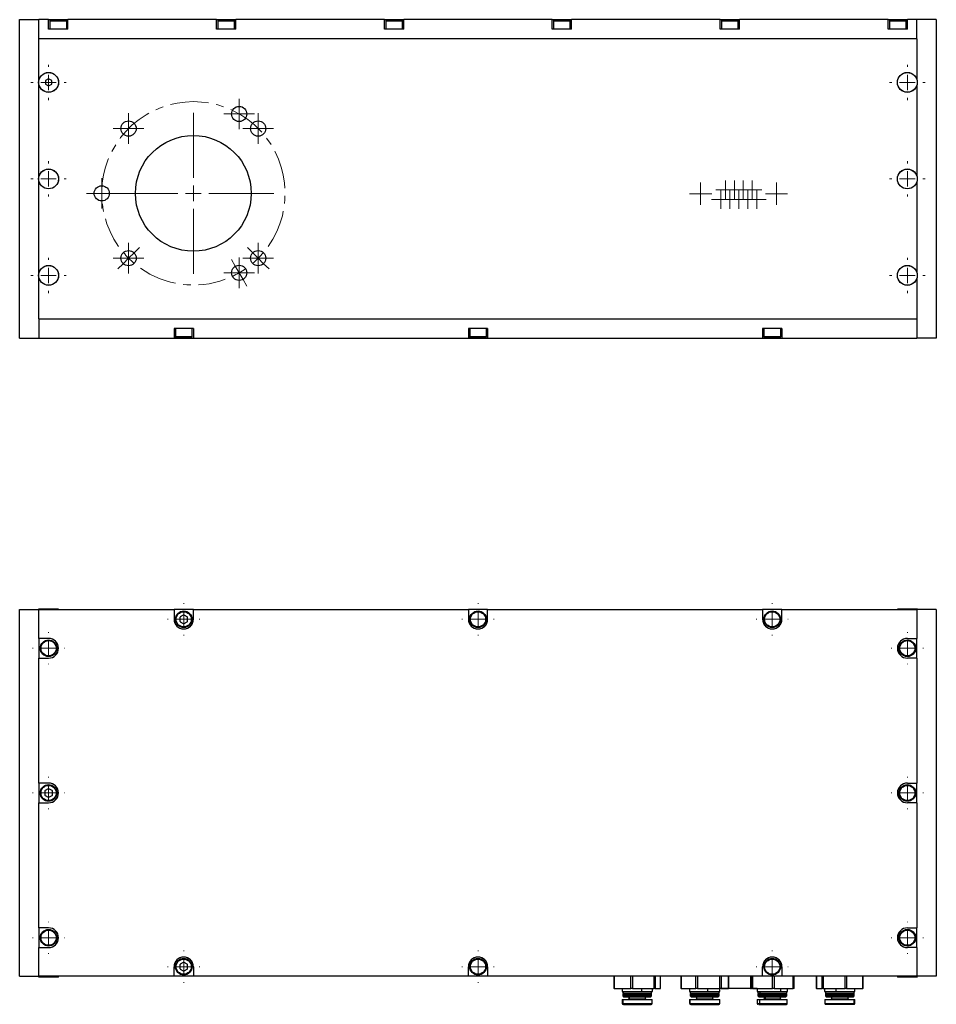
# Model space of a CAD drawing. Header units: inches. Extents: x 2.2 to 38.9, y 3.7 to 32.6.
# Tile 5 of 5: x 15.3 to 27.2, y 19.8 to 32.6. Entities that reach past the tile are written whole.
import ezdxf

# ---------------------------------------------------------------- set-up
doc = ezdxf.new("R2010")
doc.units = ezdxf.units.IN
doc.header["$MEASUREMENT"] = 0
doc.linetypes.add('CENTERX2', pattern=[0.8, 0.5, -0.1, 0.1, -0.1])

# ---------------------------------------------------------------- blocks, each defined once
blk = doc.blocks.new('SW_CENTERMARKSYMBOL_0')
at = {"color": 0, "linetype": 'Continuous', "lineweight": 0}
for p, q in [((0, 0.2), (0, 0.208)), ((-0.2, 0), (-0.208, 0)), ((0, 0), (-0.1, 0)), ((0, 0), (0, 0.1)), ((0, 0), (0, -0.1)), ((0, 0), (0.1, 0)), ((0.2, 0), (0.208, 0)), ((0, -0.2), (0, -0.208))]:
    blk.add_line(p, q, dxfattribs=at)
blk = doc.blocks.new('SW_CENTERMARKSYMBOL_1')
at = {"color": 0, "linetype": 'Continuous', "lineweight": 0}
for p, q in [((0, 0.2), (0, 0.208)), ((-0.2, 0), (-0.208, 0)), ((0, 0), (-0.1, 0)), ((0, 0), (0, 0.1)), ((0, 0), (0, -0.1)), ((0, 0), (0.1, 0)), ((0.2, 0), (0.208, 0)), ((0, -0.2), (0, -0.208))]:
    blk.add_line(p, q, dxfattribs=at)
blk = doc.blocks.new('SW_CENTERMARKSYMBOL_2')
at = {"color": 0, "linetype": 'Continuous', "lineweight": 0}
for p, q in [((0, 0.2), (0, 0.208)), ((-0.2, 0), (-0.208, 0)), ((0, 0), (-0.1, 0)), ((0, 0), (0, 0.1)), ((0, 0), (0, -0.1)), ((0, 0), (0.1, 0)), ((0.2, 0), (0.208, 0)), ((0, -0.2), (0, -0.208))]:
    blk.add_line(p, q, dxfattribs=at)
blk = doc.blocks.new('SW_CENTERMARKSYMBOL_3')
at = {"color": 0, "linetype": 'Continuous', "lineweight": 0}
for p, q in [((0, 0.2), (0, 0.208)), ((-0.2, 0), (-0.208, 0)), ((0, 0), (-0.1, 0)), ((0, 0), (0, 0.1)), ((0, 0), (0, -0.1)), ((0, 0), (0.1, 0)), ((0.2, 0), (0.208, 0)), ((0, -0.2), (0, -0.208))]:
    blk.add_line(p, q, dxfattribs=at)
blk = doc.blocks.new('SW_CENTERMARKSYMBOL_4')
at = {"color": 0, "linetype": 'Continuous', "lineweight": 0}
for p, q in [((0, 0.2), (0, 0.208)), ((-0.2, 0), (-0.208, 0)), ((0, 0), (-0.1, 0)), ((0, 0), (0, 0.1)), ((0, 0), (0, -0.1)), ((0, 0), (0.1, 0)), ((0.2, 0), (0.208, 0)), ((0, -0.2), (0, -0.208))]:
    blk.add_line(p, q, dxfattribs=at)
blk = doc.blocks.new('SW_CENTERMARKSYMBOL_5')
at = {"color": 0, "linetype": 'Continuous', "lineweight": 0}
for p, q in [((0, 0.2), (0, 0.208)), ((-0.2, 0), (-0.208, 0)), ((0, 0), (-0.1, 0)), ((0, 0), (0, 0.1)), ((0, 0), (0, -0.1)), ((0, 0), (0.1, 0)), ((0.2, 0), (0.208, 0)), ((0, -0.2), (0, -0.208))]:
    blk.add_line(p, q, dxfattribs=at)
blk = doc.blocks.new('SW_CENTERMARKSYMBOL_6')
at = {"color": 0, "linetype": 'Continuous', "lineweight": 0}
for p, q in [((0, 0.2), (0, 0.208)), ((-0.2, 0), (-0.208, 0)), ((0, 0), (-0.1, 0)), ((0, 0), (0, 0.1)), ((0, 0), (0, -0.1)), ((0, 0), (0.1, 0)), ((0.2, 0), (0.208, 0)), ((0, -0.2), (0, -0.208))]:
    blk.add_line(p, q, dxfattribs=at)
blk = doc.blocks.new('SW_CENTERMARKSYMBOL_7')
at = {"color": 0, "linetype": 'Continuous', "lineweight": 0}
for p, q in [((0, 0.2), (0, 0.208)), ((-0.2, 0), (-0.208, 0)), ((0, 0), (-0.1, 0)), ((0, 0), (0, 0.1)), ((0, 0), (0, -0.1)), ((0, 0), (0.1, 0)), ((0.2, 0), (0.208, 0)), ((0, -0.2), (0, -0.208))]:
    blk.add_line(p, q, dxfattribs=at)
blk = doc.blocks.new('SW_CENTERMARKSYMBOL_8')
at = {"color": 0, "linetype": 'Continuous', "lineweight": 0}
for p, q in [((0, 0.2), (0, 0.208)), ((-0.2, 0), (-0.208, 0)), ((0, 0), (-0.1, 0)), ((0, 0), (0, 0.1)), ((0, 0), (0, -0.1)), ((0, 0), (0.1, 0)), ((0.2, 0), (0.208, 0)), ((0, -0.2), (0, -0.208))]:
    blk.add_line(p, q, dxfattribs=at)
blk = doc.blocks.new('SW_CENTERMARKSYMBOL_9')
at = {"color": 0, "linetype": 'Continuous', "lineweight": 0}
for p, q in [((0, 0.2), (0, 0.208)), ((-0.2, 0), (-0.208, 0)), ((0, 0), (-0.1, 0)), ((0, 0), (0, 0.1)), ((0, 0), (0, -0.1)), ((0, 0), (0.1, 0)), ((0.2, 0), (0.208, 0)), ((0, -0.2), (0, -0.208))]:
    blk.add_line(p, q, dxfattribs=at)
blk = doc.blocks.new('SW_CENTERMARKSYMBOL_10')
at = {"color": 0, "linetype": 'Continuous', "lineweight": 0}
for p, q in [((0, 0.2), (0, 0.208)), ((-0.2, 0), (-0.208, 0)), ((0, 0), (-0.1, 0)), ((0, 0), (0, 0.1)), ((0, 0), (0, -0.1)), ((0, 0), (0.1, 0)), ((0.2, 0), (0.208, 0)), ((0, -0.2), (0, -0.208))]:
    blk.add_line(p, q, dxfattribs=at)
blk = doc.blocks.new('SW_CENTERMARKSYMBOL_11')
at = {"color": 0, "linetype": 'Continuous', "lineweight": 0}
for p, q in [((0, 0.2), (0, 0.208)), ((-0.2, 0), (-0.208, 0)), ((0, 0), (-0.1, 0)), ((0, 0), (0, 0.1)), ((0, 0), (0, -0.1)), ((0, 0), (0.1, 0)), ((0.2, 0), (0.208, 0)), ((0, -0.2), (0, -0.208))]:
    blk.add_line(p, q, dxfattribs=at)
blk = doc.blocks.new('SW_CENTERMARKSYMBOL_12')
at = {"color": 0, "linetype": 'Continuous', "lineweight": 0}
for p, q in [((-0.1, 0), (-0.1225, 0)), ((0, 0), (-0.1, 0)), ((0, 0.1), (0, 0.1225)), ((0, 0), (0, 0.1)), ((0, 0), (0, -0.1)), ((0, 0), (0.1, 0)), ((0.1, 0), (0.1225, 0)), ((0, -0.1), (0, -0.1225))]:
    blk.add_line(p, q, dxfattribs=at)
blk = doc.blocks.new('SW_CENTERMARKSYMBOL_13')
at = {"color": 0, "linetype": 'Continuous', "lineweight": 0}
for p, q in [((-0.1, 0), (-0.1225, 0)), ((0, 0), (-0.1, 0)), ((0, 0.1), (0, 0.1225)), ((0, 0), (0, 0.1)), ((0, 0), (0, -0.1)), ((0, 0), (0.1, 0)), ((0.1, 0), (0.1225, 0)), ((0, -0.1), (0, -0.1225))]:
    blk.add_line(p, q, dxfattribs=at)
blk = doc.blocks.new('SW_CENTERMARKSYMBOL_14')
at = {"color": 0, "linetype": 'Continuous', "lineweight": 0}
for p, q in [((-0.1, 0), (-0.1225, 0)), ((0, 0), (-0.1, 0)), ((0, 0.1), (0, 0.1225)), ((0, 0), (0, 0.1)), ((0, 0), (0, -0.1)), ((0, 0), (0.1, 0)), ((0.1, 0), (0.1225, 0)), ((0, -0.1), (0, -0.1225))]:
    blk.add_line(p, q, dxfattribs=at)
blk = doc.blocks.new('SW_CENTERMARKSYMBOL_15')
at = {"color": 0, "linetype": 'Continuous', "lineweight": 0}
for p, q in [((-0.1, 0), (-0.1225, 0)), ((0, 0), (-0.1, 0)), ((0, 0.1), (0, 0.1225)), ((0, 0), (0, 0.1)), ((0, 0), (0, -0.1)), ((0, 0), (0.1, 0)), ((0.1, 0), (0.1225, 0)), ((0, -0.1), (0, -0.1225))]:
    blk.add_line(p, q, dxfattribs=at)
blk = doc.blocks.new('SW_CENTERMARKSYMBOL_16')
at = {"color": 0, "linetype": 'Continuous', "lineweight": 0}
for p, q in [((-0.1, 0), (-0.1225, 0)), ((0, 0), (-0.1, 0)), ((0, 0.1), (0, 0.1225)), ((0, 0), (0, 0.1)), ((0, 0), (0, -0.1)), ((0, 0), (0.1, 0)), ((0.1, 0), (0.1225, 0)), ((0, -0.1), (0, -0.1225))]:
    blk.add_line(p, q, dxfattribs=at)
blk = doc.blocks.new('SW_CENTERMARKSYMBOL_17')
at = {"color": 0, "linetype": 'Continuous', "lineweight": 0}
for p, q in [((-0.1, 0), (-0.1225, 0)), ((0, 0), (-0.1, 0)), ((0, 0.1), (0, 0.1225)), ((0, 0), (0, 0.1)), ((0, 0), (0, -0.1)), ((0, 0), (0.1, 0)), ((0.1, 0), (0.1225, 0)), ((0, -0.1), (0, -0.1225))]:
    blk.add_line(p, q, dxfattribs=at)
blk = doc.blocks.new('SW_CENTERMARKSYMBOL_18')
at = {"color": 0, "linetype": 'Continuous', "lineweight": 0}
for p, q in [((-0.1, 0), (-0.1225, 0)), ((0, 0), (-0.1, 0)), ((0, 0.1), (0, 0.1225)), ((0, 0), (0, 0.1)), ((0, 0), (0, -0.1)), ((0, 0), (0.1, 0)), ((0.1, 0), (0.1225, 0)), ((0, -0.1), (0, -0.1225))]:
    blk.add_line(p, q, dxfattribs=at)
blk = doc.blocks.new('SW_CENTERMARKSYMBOL_19')
at = {"color": 0, "linetype": 'Continuous', "lineweight": 0}
for p, q in [((-0.1, 0), (-0.1225, 0)), ((0, 0), (-0.1, 0)), ((0, 0.1), (0, 0.1225)), ((0, 0), (0, 0.1)), ((0, 0), (0, -0.1)), ((0, 0), (0.1, 0)), ((0.1, 0), (0.1225, 0)), ((0, -0.1), (0, -0.1225))]:
    blk.add_line(p, q, dxfattribs=at)
blk = doc.blocks.new('SW_CENTERMARKSYMBOL_20')
at = {"color": 0, "linetype": 'Continuous', "lineweight": 0}
for p, q in [((-0.1, 0), (-0.1225, 0)), ((0, 0), (-0.1, 0)), ((0, 0.1), (0, 0.1225)), ((0, 0), (0, 0.1)), ((0, 0), (0, -0.1)), ((0, 0), (0.1, 0)), ((0.1, 0), (0.1225, 0)), ((0, -0.1), (0, -0.1225))]:
    blk.add_line(p, q, dxfattribs=at)
blk = doc.blocks.new('SW_CENTERMARKSYMBOL_21')
at = {"color": 0, "linetype": 'Continuous', "lineweight": 0}
for p, q in [((0, 0.2), (0, 0.229)), ((-0.2, 0), (-0.229, 0)), ((0, 0), (-0.1, 0)), ((0, 0), (0, 0.1)), ((0, 0), (0, -0.1)), ((0, 0), (0.1, 0)), ((0.2, 0), (0.229, 0)), ((0, -0.2), (0, -0.229))]:
    blk.add_line(p, q, dxfattribs=at)
blk = doc.blocks.new('SW_CENTERMARKSYMBOL_22')
at = {"color": 0, "linetype": 'Continuous', "lineweight": 0}
for p, q in [((0, 0.2), (0, 0.229)), ((-0.2, 0), (-0.229, 0)), ((0, 0), (-0.1, 0)), ((0, 0), (0, 0.1)), ((0, 0), (0, -0.1)), ((0, 0), (0.1, 0)), ((0.2, 0), (0.229, 0)), ((0, -0.2), (0, -0.229))]:
    blk.add_line(p, q, dxfattribs=at)
blk = doc.blocks.new('SW_CENTERMARKSYMBOL_23')
at = {"color": 0, "linetype": 'Continuous', "lineweight": 0}
for p, q in [((0, 0.2), (0, 0.229)), ((-0.2, 0), (-0.229, 0)), ((0, 0), (-0.1, 0)), ((0, 0), (0, 0.1)), ((0, 0), (0, -0.1)), ((0, 0), (0.1, 0)), ((0.2, 0), (0.229, 0)), ((0, -0.2), (0, -0.229))]:
    blk.add_line(p, q, dxfattribs=at)
blk = doc.blocks.new('SW_CENTERMARKSYMBOL_24')
at = {"color": 0, "linetype": 'Continuous', "lineweight": 0}
for p, q in [((0, 0.2), (0, 0.229)), ((-0.2, 0), (-0.229, 0)), ((0, 0), (-0.1, 0)), ((0, 0), (0, 0.1)), ((0, 0), (0, -0.1)), ((0, 0), (0.1, 0)), ((0.2, 0), (0.229, 0)), ((0, -0.2), (0, -0.229))]:
    blk.add_line(p, q, dxfattribs=at)
blk = doc.blocks.new('SW_CENTERMARKSYMBOL_25')
at = {"color": 0, "linetype": 'Continuous', "lineweight": 0}
for p, q in [((0, 0.2), (0, 0.229)), ((-0.2, 0), (-0.229, 0)), ((0, 0), (-0.1, 0)), ((0, 0), (0, 0.1)), ((0, 0), (0, -0.1)), ((0, 0), (0.1, 0)), ((0.2, 0), (0.229, 0)), ((0, -0.2), (0, -0.229))]:
    blk.add_line(p, q, dxfattribs=at)
blk = doc.blocks.new('SW_CENTERMARKSYMBOL_26')
at = {"color": 0, "linetype": 'Continuous', "lineweight": 0}
for p, q in [((0, 0.2), (0, 0.229)), ((-0.2, 0), (-0.229, 0)), ((0, 0), (-0.1, 0)), ((0, 0), (0, 0.1)), ((0, 0), (0, -0.1)), ((0, 0), (0.1, 0)), ((0.2, 0), (0.229, 0)), ((0, -0.2), (0, -0.229))]:
    blk.add_line(p, q, dxfattribs=at)
blk = doc.blocks.new('SW_CENTERMARKSYMBOL_27')
at = {"color": 0, "linetype": 'Continuous', "lineweight": 0}
for p, q in [((0, 0.1), (0, 0.198)), ((-0.1, 0), (-0.198, 0)), ((0, 0), (-0.1, 0)), ((0, 0), (0, 0.1)), ((0, 0), (0, -0.1)), ((0, 0), (0.1, 0)), ((0.1, 0), (0.198, 0)), ((0, -0.1), (0, -0.198))]:
    blk.add_line(p, q, dxfattribs=at)
blk = doc.blocks.new('SW_CENTERMARKSYMBOL_28')
at = {"color": 0, "linetype": 'Continuous', "lineweight": 0}
for p, q in [((0, 0.1), (0, 0.198)), ((-0.1, 0), (-0.198, 0)), ((0, 0), (-0.1, 0)), ((0, 0), (0, 0.1)), ((0, 0), (0, -0.1)), ((0, 0), (0.1, 0)), ((0.1, 0), (0.198, 0)), ((0, -0.1), (0, -0.198))]:
    blk.add_line(p, q, dxfattribs=at)
blk = doc.blocks.new('SW_CENTERMARKSYMBOL_29')
at = {"color": 0, "linetype": 'Continuous', "lineweight": 0}
for p, q in [((0, 0.1), (0, 0.198)), ((-0.1, 0), (-0.198, 0)), ((0, 0), (-0.1, 0)), ((0, 0), (0, 0.1)), ((0, 0), (0, -0.1)), ((0, 0), (0.1, 0)), ((0.1, 0), (0.198, 0)), ((0, -0.1), (0, -0.198))]:
    blk.add_line(p, q, dxfattribs=at)
blk = doc.blocks.new('SW_CENTERMARKSYMBOL_30')
at = {"color": 0, "linetype": 'Continuous', "lineweight": 0}
for p, q in [((0, 0.2), (0, 0.85)), ((-0.2, 0), (-0.85, 0)), ((0, 0), (-0.1, 0)), ((0, 0), (0, 0.1)), ((0, 0), (0, -0.1)), ((0, 0), (0.1, 0)), ((0.2, 0), (0.85, 0)), ((0, -0.2), (0, -0.85))]:
    blk.add_line(p, q, dxfattribs=at)
blk = doc.blocks.new('SW_CENTERMARKSYMBOL_31')
at = {"color": 0, "linetype": 'Continuous', "lineweight": 0}
for p, q in [((0, 0.1), (0, 0.198)), ((-0.1, 0), (-0.198, 0)), ((0, 0), (-0.1, 0)), ((0, 0), (0, 0.1)), ((0, 0), (0, -0.1)), ((0, 0), (0.1, 0)), ((0.1, 0), (0.198, 0)), ((0, -0.1), (0, -0.198))]:
    blk.add_line(p, q, dxfattribs=at)
blk = doc.blocks.new('SW_CENTERMARKSYMBOL_32')
at = {"color": 0, "linetype": 'Continuous', "lineweight": 0}
for p, q in [((0, 0.1), (0, 0.198)), ((-0.1, 0), (-0.198, 0)), ((0, 0), (-0.1, 0)), ((0, 0), (0, 0.1)), ((0, 0), (0, -0.1)), ((0, 0), (0.1, 0)), ((0.1, 0), (0.198, 0)), ((0, -0.1), (0, -0.198))]:
    blk.add_line(p, q, dxfattribs=at)
blk = doc.blocks.new('SW_CENTERMARKSYMBOL_33')
at = {"color": 0, "linetype": 'Continuous', "lineweight": 0}
for p, q in [((0, 0.1), (0, 0.198)), ((-0.1, 0), (-0.198, 0)), ((0, 0), (-0.1, 0)), ((0, 0), (0, 0.1)), ((0, 0), (0, -0.1)), ((0, 0), (0.1, 0)), ((0.1, 0), (0.198, 0)), ((0, -0.1), (0, -0.198))]:
    blk.add_line(p, q, dxfattribs=at)
blk = doc.blocks.new('SW_CENTERMARKSYMBOL_34')
at = {"color": 0, "linetype": 'Continuous', "lineweight": 0}
for p, q in [((0, 0.1), (0, 0.198)), ((-0.1, 0), (-0.198, 0)), ((0, 0), (-0.1, 0)), ((0, 0), (0, 0.1)), ((0, 0), (0, -0.1)), ((0, 0), (0.1, 0)), ((0.1, 0), (0.198, 0)), ((0, -0.1), (0, -0.198))]:
    blk.add_line(p, q, dxfattribs=at)
blk = doc.blocks.new('SW_CENTERMARKSYMBOL_35')
at = {"color": 0, "linetype": 'Continuous', "lineweight": 0}
for p, q in [((0, 0.1), (0, 0.1445)), ((-0.1, 0), (-0.1445, 0)), ((0, 0), (-0.1, 0)), ((0, 0), (0, 0.1)), ((0, 0), (0, -0.1)), ((0, 0), (0.1, 0)), ((0.1, 0), (0.1445, 0)), ((0, -0.1), (0, -0.1445))]:
    blk.add_line(p, q, dxfattribs=at)
blk = doc.blocks.new('SW_CENTERMARKSYMBOL_36')
at = {"color": 0, "linetype": 'Continuous', "lineweight": 0}
for p, q in [((0, 0.1), (0, 0.1445)), ((-0.1, 0), (-0.1445, 0)), ((0, 0), (-0.1, 0)), ((0, 0), (0, 0.1)), ((0, 0), (0, -0.1)), ((0, 0), (0.1, 0)), ((0.1, 0), (0.1445, 0)), ((0, -0.1), (0, -0.1445))]:
    blk.add_line(p, q, dxfattribs=at)
blk = doc.blocks.new('SW_CENTERMARKSYMBOL_37')
at = {"color": 0, "linetype": 'Continuous', "lineweight": 0}
for p, q in [((0.84, 1.04), (0.84, 1.882)), ((0.84, 0.84), (0.84, 0.94)), ((0.64, 0.84), (-0.202, 0.84)), ((0.84, 0.84), (0.74, 0.84)), ((0.84, 0.84), (0.84, 0.74)), ((0.84, 0.84), (0.94, 0.84)), ((1.04, 0.84), (1.882, 0.84)), ((0.84, 0.64), (0.84, -0.202)), ((0.071, 0.071), (0.14, 0.14)), ((1.609, 0.071), (1.539, 0.14)), ((0, 0), (-0.071, -0.071)), ((0, 0), (0.071, 0.071)), ((1.679, 0), (1.609, 0.071)), ((1.679, 0), (1.75, -0.071)), ((-0.071, -0.071), (-0.14, -0.14)), ((1.383, -0.102), (1.334, -0.017)), ((1.433, -0.189), (1.383, -0.102)), ((1.75, -0.071), (1.82, -0.14)), ((1.433, -0.189), (1.483, -0.275)), ((1.483, -0.275), (1.533, -0.361))]:
    blk.add_line(p, q, dxfattribs=at)
at = {"color": 0, "linetype": 'CENTERX2', "lineweight": 0}
for start, end in [(324.6498, 215.3502), (234.6498, 290.3502)]:
    blk.add_arc((0.84, 0.84), 1.188, start, end, dxfattribs=at)
at = {"color": 0, "linetype": 'Continuous', "lineweight": 0}
for radius, start, end in [(1.187, 220.1751, 225), (1.188, 225, 229.8249), (1.188, 310.1751, 315), (1.188, 315, 319.8249), (1.188, 295.1751, 300), (1.188, 300, 304.8249)]:
    blk.add_arc((0.84, 0.84), radius, start, end, dxfattribs=at)

msp = doc.modelspace()

# ---------------------------------------------------------------- linework, layer by layer
at = {"color": 7, "linetype": 'Continuous', "lineweight": 25}
for p, q in [((15.314, 28.44), (15.314, 32.565)), ((15.314, 32.565), (15.564, 32.565)), ((15.564, 32.315), (15.564, 32.565)), ((15.689, 32.565), (15.564, 32.565)), ((15.689, 32.44), (15.689, 32.565)), ((15.689, 32.565), (15.939, 32.565)), ((15.706, 32.548), (15.706, 32.44)), ((15.706, 32.548), (15.923, 32.548)), ((15.716, 32.558), (15.913, 32.558)), ((15.923, 32.44), (15.923, 32.548)), ((15.939, 32.44), (15.939, 32.565)), ((17.864, 32.565), (15.939, 32.565)), ((17.864, 32.44), (17.864, 32.565)), ((17.864, 32.565), (18.114, 32.565)), ((17.881, 32.548), (17.881, 32.44)), ((17.881, 32.548), (18.098, 32.548)), ((17.891, 32.558), (18.088, 32.558)), ((18.098, 32.44), (18.098, 32.548)), ((18.114, 32.44), (18.114, 32.565)), ((20.039, 32.565), (18.114, 32.565)), ((20.039, 32.44), (20.039, 32.565)), ((20.039, 32.565), (20.289, 32.565)), ((20.056, 32.548), (20.056, 32.44)), ((20.056, 32.548), (20.273, 32.548)), ((20.066, 32.558), (20.263, 32.558)), ((20.273, 32.44), (20.273, 32.548)), ((20.289, 32.44), (20.289, 32.565)), ((22.214, 32.565), (20.289, 32.565)), ((22.214, 32.44), (22.214, 32.565)), ((22.214, 32.565), (22.464, 32.565)), ((22.231, 32.548), (22.231, 32.44)), ((22.231, 32.548), (22.448, 32.548)), ((22.241, 32.558), (22.438, 32.558)), ((22.448, 32.44), (22.448, 32.548)), ((22.464, 32.44), (22.464, 32.565)), ((24.389, 32.565), (22.464, 32.565)), ((24.389, 32.44), (24.389, 32.565)), ((24.389, 32.565), (24.639, 32.565)), ((24.406, 32.548), (24.406, 32.44)), ((24.406, 32.548), (24.623, 32.548)), ((24.416, 32.558), (24.613, 32.558)), ((24.623, 32.44), (24.623, 32.548)), ((24.639, 32.44), (24.639, 32.565)), ((26.564, 32.565), (24.639, 32.565)), ((26.564, 32.44), (26.564, 32.565)), ((26.564, 32.565), (26.814, 32.565)), ((26.581, 32.548), (26.581, 32.44)), ((26.581, 32.548), (26.798, 32.548)), ((26.591, 32.558), (26.788, 32.558)), ((26.798, 32.44), (26.798, 32.548)), ((26.814, 32.44), (26.814, 32.565)), ((26.939, 32.565), (26.814, 32.565)), ((26.939, 32.315), (26.939, 32.565)), ((27.189, 32.565), (26.939, 32.565)), ((27.189, 32.565), (27.189, 28.44)), ((15.939, 32.44), (15.689, 32.44)), ((18.114, 32.44), (17.864, 32.44)), ((20.289, 32.44), (20.039, 32.44)), ((22.464, 32.44), (22.214, 32.44)), ((24.639, 32.44), (24.389, 32.44)), ((26.814, 32.44), (26.564, 32.44)), ((26.939, 32.315), (15.564, 32.315)), ((15.564, 31.786), (15.564, 32.315)), ((26.939, 32.315), (26.939, 31.786)), ((15.689, 31.798), (15.65, 31.775)), ((15.65, 31.775), (15.65, 31.729)), ((15.729, 31.775), (15.689, 31.798)), ((15.729, 31.729), (15.729, 31.775)), ((15.564, 30.536), (15.564, 31.718)), ((15.65, 31.729), (15.689, 31.707)), ((15.689, 31.707), (15.729, 31.729)), ((26.939, 31.718), (26.939, 30.536)), ((15.564, 29.286), (15.564, 30.468)), ((26.939, 30.468), (26.939, 29.286)), ((15.564, 28.69), (15.564, 29.218)), ((26.939, 29.218), (26.939, 28.69)), ((15.564, 28.69), (26.939, 28.69)), ((15.564, 28.69), (15.564, 28.44)), ((26.939, 28.69), (26.939, 28.44)), ((17.564, 28.565), (17.314, 28.565)), ((17.314, 28.565), (17.314, 28.44)), ((17.331, 28.565), (17.331, 28.456)), ((17.548, 28.456), (17.331, 28.456)), ((17.538, 28.446), (17.341, 28.446)), ((17.548, 28.456), (17.548, 28.565)), ((17.564, 28.565), (17.564, 28.44)), ((21.377, 28.565), (21.127, 28.565)), ((21.127, 28.565), (21.127, 28.44)), ((21.144, 28.565), (21.144, 28.456)), ((21.36, 28.456), (21.144, 28.456)), ((21.35, 28.446), (21.153, 28.446)), ((21.36, 28.456), (21.36, 28.565)), ((21.377, 28.565), (21.377, 28.44)), ((24.939, 28.565), (24.939, 28.44)), ((25.189, 28.565), (24.939, 28.565)), ((24.956, 28.565), (24.956, 28.456)), ((25.173, 28.456), (24.956, 28.456)), ((25.163, 28.446), (24.966, 28.446)), ((25.173, 28.456), (25.173, 28.565)), ((25.189, 28.565), (25.189, 28.44)), ((15.314, 28.44), (15.564, 28.44)), ((15.564, 28.44), (17.314, 28.44)), ((17.314, 28.44), (17.564, 28.44)), ((17.564, 28.44), (21.127, 28.44)), ((21.127, 28.44), (21.377, 28.44)), ((21.377, 28.44), (24.939, 28.44)), ((24.939, 28.44), (25.189, 28.44)), ((25.189, 28.44), (26.939, 28.44)), ((27.189, 28.44), (26.939, 28.44)), ((15.314, 20.172), (15.314, 24.922)), ((15.314, 24.922), (15.564, 24.922)), ((15.56, 24.927), (15.565, 24.922)), ((15.818, 24.927), (15.56, 24.927)), ((15.562, 24.93), (15.817, 24.93)), ((15.564, 24.549), (15.564, 24.922)), ((15.564, 24.922), (17.314, 24.922)), ((15.813, 24.922), (15.818, 24.927)), ((17.314, 24.922), (17.314, 24.797)), ((17.564, 24.922), (17.314, 24.922)), ((17.564, 24.797), (17.564, 24.922)), ((17.564, 24.922), (21.127, 24.922)), ((21.127, 24.922), (21.127, 24.797)), ((21.377, 24.922), (21.127, 24.922)), ((21.377, 24.797), (21.377, 24.922)), ((21.377, 24.922), (24.939, 24.922)), ((24.939, 24.922), (24.939, 24.797)), ((25.189, 24.922), (24.939, 24.922)), ((25.189, 24.797), (25.189, 24.922)), ((25.189, 24.922), (26.939, 24.922)), ((26.685, 24.927), (26.69, 24.922)), ((26.943, 24.927), (26.685, 24.927)), ((26.687, 24.93), (26.942, 24.93)), ((26.938, 24.922), (26.943, 24.927)), ((26.939, 24.922), (26.939, 24.549)), ((27.189, 24.922), (26.939, 24.922)), ((27.189, 24.922), (27.189, 20.172)), ((17.39, 24.819), (17.39, 24.774)), ((17.434, 24.851), (17.395, 24.828)), ((17.395, 24.765), (17.434, 24.743)), ((17.484, 24.828), (17.444, 24.851)), ((17.444, 24.743), (17.484, 24.765)), ((17.489, 24.774), (17.489, 24.819)), ((15.689, 24.549), (15.564, 24.549)), ((15.564, 24.549), (15.564, 24.294)), ((26.814, 24.549), (26.939, 24.549)), ((26.939, 24.294), (26.939, 24.549)), ((15.564, 22.674), (15.564, 24.294)), ((15.564, 24.294), (15.689, 24.294)), ((26.939, 24.294), (26.814, 24.294)), ((26.939, 24.294), (26.939, 22.674)), ((15.689, 22.674), (15.564, 22.674)), ((15.564, 22.674), (15.564, 22.419)), ((15.684, 22.601), (15.645, 22.578)), ((15.734, 22.578), (15.694, 22.601)), ((26.814, 22.674), (26.939, 22.674)), ((26.939, 22.419), (26.939, 22.674)), ((15.64, 22.569), (15.64, 22.524)), ((15.645, 22.515), (15.684, 22.493)), ((15.694, 22.493), (15.734, 22.515)), ((15.739, 22.524), (15.739, 22.569)), ((15.564, 20.799), (15.564, 22.419)), ((15.564, 22.419), (15.689, 22.419)), ((26.939, 22.419), (26.814, 22.419)), ((26.939, 22.419), (26.939, 20.799)), ((15.689, 20.799), (15.564, 20.799)), ((15.564, 20.799), (15.564, 20.544)), ((26.814, 20.799), (26.939, 20.799)), ((26.939, 20.544), (26.939, 20.799)), ((15.564, 20.172), (15.564, 20.544)), ((15.564, 20.544), (15.689, 20.544)), ((26.939, 20.544), (26.814, 20.544)), ((26.939, 20.544), (26.939, 20.172)), ((17.314, 20.172), (17.314, 20.297)), ((17.39, 20.319), (17.39, 20.274)), ((17.434, 20.351), (17.395, 20.328)), ((17.484, 20.328), (17.444, 20.351)), ((17.489, 20.274), (17.489, 20.319)), ((17.564, 20.297), (17.564, 20.172)), ((21.127, 20.172), (21.127, 20.297)), ((21.377, 20.297), (21.377, 20.172)), ((24.939, 20.172), (24.939, 20.297)), ((25.189, 20.297), (25.189, 20.172)), ((15.314, 20.172), (15.564, 20.172)), ((15.565, 20.172), (15.56, 20.167)), ((15.56, 20.167), (15.818, 20.167)), ((15.817, 20.163), (15.562, 20.163)), ((17.314, 20.172), (15.564, 20.172)), ((15.818, 20.167), (15.813, 20.172)), ((17.564, 20.172), (17.314, 20.172)), ((17.395, 20.265), (17.434, 20.243)), ((17.444, 20.243), (17.484, 20.265)), ((21.127, 20.172), (17.564, 20.172)), ((21.377, 20.172), (21.127, 20.172)), ((24.939, 20.172), (21.377, 20.172)), ((23.012, 20.172), (23.012, 20.014)), ((23.018, 20.172), (23.018, 20.014)), ((23.234, 20.014), (23.234, 20.172)), ((23.253, 20.172), (23.253, 20.014)), ((23.536, 20.014), (23.536, 20.172)), ((23.549, 20.172), (23.549, 20.014)), ((23.616, 20.014), (23.616, 20.172)), ((23.617, 20.014), (23.617, 20.172)), ((23.879, 20.172), (23.879, 20.014)), ((23.884, 20.172), (23.884, 20.014)), ((24.076, 20.014), (24.076, 20.172)), ((24.094, 20.172), (24.094, 20.014)), ((24.385, 20.014), (24.385, 20.172)), ((24.4, 20.172), (24.4, 20.014)), ((24.499, 20.014), (24.499, 20.172)), ((24.5, 20.014), (24.5, 20.172)), ((24.782, 20.172), (24.782, 20.014)), ((24.783, 20.172), (24.783, 20.014)), ((24.796, 20.014), (24.796, 20.172)), ((24.806, 20.172), (24.806, 20.014)), ((25.189, 20.172), (24.939, 20.172)), ((25.068, 20.014), (25.068, 20.172)), ((25.088, 20.172), (25.088, 20.014)), ((26.939, 20.172), (25.189, 20.172)), ((25.337, 20.014), (25.337, 20.172)), ((25.346, 20.014), (25.346, 20.172)), ((25.635, 20.172), (25.635, 20.014)), ((25.636, 20.172), (25.636, 20.014)), ((25.709, 20.014), (25.709, 20.172)), ((25.722, 20.172), (25.722, 20.014)), ((26.007, 20.014), (26.007, 20.172)), ((26.026, 20.172), (26.026, 20.014)), ((26.238, 20.014), (26.238, 20.172)), ((26.243, 20.014), (26.243, 20.172)), ((26.69, 20.172), (26.685, 20.167)), ((26.685, 20.167), (26.943, 20.167)), ((26.942, 20.163), (26.687, 20.163)), ((26.943, 20.167), (26.938, 20.172)), ((27.189, 20.172), (26.939, 20.172)), ((23.018, 20.014), (23.012, 20.014)), ((23.018, 20.014), (23.234, 20.014)), ((23.118, 20.014), (23.118, 19.975)), ((23.118, 19.975), (23.372, 19.975)), ((23.131, 19.975), (23.127, 19.971)), ((23.127, 19.971), (23.127, 19.949)), ((23.127, 19.971), (23.135, 19.971)), ((23.127, 19.949), (23.135, 19.943)), ((23.127, 19.949), (23.135, 19.949)), ((23.135, 19.943), (23.127, 19.937)), ((23.127, 19.937), (23.127, 19.92)), ((23.127, 19.937), (23.135, 19.937)), ((23.127, 19.92), (23.139, 19.908)), ((23.127, 19.92), (23.135, 19.92)), ((23.135, 19.971), (23.139, 19.975)), ((23.135, 19.971), (23.501, 19.971)), ((23.135, 19.949), (23.135, 19.971)), ((23.135, 19.949), (23.501, 19.949)), ((23.143, 19.943), (23.135, 19.949)), ((23.135, 19.937), (23.143, 19.943)), ((23.135, 19.943), (23.143, 19.943)), ((23.135, 19.92), (23.135, 19.937)), ((23.135, 19.937), (23.501, 19.937)), ((23.135, 19.92), (23.501, 19.92)), ((23.147, 19.908), (23.135, 19.92)), ((23.139, 19.908), (23.147, 19.908)), ((23.143, 19.943), (23.494, 19.943)), ((23.147, 19.908), (23.49, 19.908)), ((23.208, 19.908), (23.208, 19.88)), ((23.213, 19.88), (23.213, 19.908)), ((23.253, 20.014), (23.234, 20.014)), ((23.253, 20.014), (23.536, 20.014)), ((23.372, 20.014), (23.372, 19.975)), ((23.372, 19.975), (23.511, 19.975)), ((23.421, 19.88), (23.421, 19.908)), ((23.49, 19.908), (23.501, 19.92)), ((23.494, 19.943), (23.501, 19.949)), ((23.501, 19.937), (23.494, 19.943)), ((23.501, 19.971), (23.497, 19.975)), ((23.501, 19.949), (23.501, 19.971)), ((23.501, 19.92), (23.501, 19.937)), ((23.511, 19.975), (23.511, 20.014)), ((23.549, 20.014), (23.536, 20.014)), ((23.549, 20.014), (23.616, 20.014)), ((23.617, 20.014), (23.616, 20.014)), ((23.884, 20.014), (23.879, 20.014)), ((23.884, 20.014), (24.076, 20.014)), ((23.993, 20.014), (23.993, 19.975)), ((23.993, 19.975), (24.225, 19.975)), ((24.006, 19.975), (24.002, 19.971)), ((24.002, 19.971), (24.002, 19.949)), ((24.002, 19.971), (24.005, 19.971)), ((24.002, 19.949), (24.01, 19.943)), ((24.002, 19.949), (24.005, 19.949)), ((24.01, 19.943), (24.002, 19.937)), ((24.002, 19.937), (24.002, 19.92)), ((24.002, 19.937), (24.005, 19.937)), ((24.002, 19.92), (24.014, 19.908)), ((24.002, 19.92), (24.005, 19.92)), ((24.005, 19.971), (24.009, 19.975)), ((24.005, 19.971), (24.376, 19.971)), ((24.005, 19.949), (24.005, 19.971)), ((24.005, 19.949), (24.376, 19.949)), ((24.013, 19.943), (24.005, 19.949)), ((24.005, 19.937), (24.013, 19.943)), ((24.005, 19.92), (24.005, 19.937)), ((24.005, 19.937), (24.376, 19.937)), ((24.005, 19.92), (24.376, 19.92)), ((24.017, 19.908), (24.005, 19.92)), ((24.01, 19.943), (24.013, 19.943)), ((24.013, 19.943), (24.369, 19.943)), ((24.014, 19.908), (24.017, 19.908)), ((24.017, 19.908), (24.365, 19.908)), ((24.094, 20.014), (24.076, 20.014)), ((24.083, 19.908), (24.083, 19.88)), ((24.085, 19.88), (24.085, 19.908)), ((24.094, 20.014), (24.385, 20.014)), ((24.225, 20.014), (24.225, 19.975)), ((24.225, 19.975), (24.386, 19.975)), ((24.296, 19.88), (24.296, 19.908)), ((24.365, 19.908), (24.376, 19.92)), ((24.369, 19.943), (24.376, 19.949)), ((24.376, 19.937), (24.369, 19.943)), ((24.376, 19.971), (24.372, 19.975)), ((24.376, 19.949), (24.376, 19.971)), ((24.376, 19.92), (24.376, 19.937)), ((24.4, 20.014), (24.385, 20.014)), ((24.386, 19.975), (24.386, 20.014)), ((24.868, 20.014), (24.386, 20.014)), ((24.4, 20.014), (24.499, 20.014)), ((24.5, 20.014), (24.499, 20.014)), ((24.5, 20.019), (24.782, 20.019)), ((24.782, 20.014), (24.783, 20.014)), ((24.783, 20.014), (24.796, 20.014)), ((24.806, 20.014), (24.796, 20.014)), ((24.806, 20.014), (25.068, 20.014)), ((24.868, 20.014), (24.868, 19.975)), ((24.868, 19.975), (25.17, 19.975)), ((24.881, 19.975), (24.877, 19.971)), ((24.877, 19.971), (24.877, 19.949)), ((24.877, 19.971), (24.907, 19.971)), ((24.877, 19.949), (24.885, 19.943)), ((24.877, 19.949), (24.907, 19.949)), ((24.885, 19.943), (24.877, 19.937)), ((24.877, 19.937), (24.877, 19.92)), ((24.877, 19.937), (24.907, 19.937)), ((24.877, 19.92), (24.889, 19.908)), ((24.877, 19.92), (24.907, 19.92)), ((24.885, 19.943), (24.913, 19.943)), ((24.889, 19.908), (24.917, 19.908)), ((24.907, 19.971), (24.91, 19.975)), ((24.907, 19.949), (24.907, 19.971)), ((24.907, 19.971), (25.251, 19.971)), ((24.907, 19.949), (25.251, 19.949)), ((24.913, 19.943), (24.907, 19.949)), ((24.907, 19.937), (24.913, 19.943)), ((24.907, 19.92), (24.907, 19.937)), ((24.907, 19.937), (25.251, 19.937)), ((24.907, 19.92), (25.251, 19.92)), ((24.917, 19.908), (24.907, 19.92)), ((24.913, 19.943), (25.244, 19.943)), ((24.917, 19.908), (25.24, 19.908)), ((24.958, 19.908), (24.958, 19.88)), ((24.975, 19.88), (24.975, 19.908)), ((25.088, 20.014), (25.068, 20.014)), ((25.088, 20.014), (25.337, 20.014)), ((25.17, 20.014), (25.17, 19.975)), ((25.17, 19.975), (25.261, 19.975)), ((25.171, 19.88), (25.171, 19.908)), ((25.24, 19.908), (25.251, 19.92)), ((25.244, 19.943), (25.251, 19.949)), ((25.251, 19.937), (25.244, 19.943)), ((25.251, 19.971), (25.247, 19.975)), ((25.251, 19.949), (25.251, 19.971)), ((25.251, 19.92), (25.251, 19.937)), ((25.261, 19.975), (25.261, 20.014)), ((25.346, 20.014), (25.337, 20.014)), ((25.636, 20.014), (25.635, 20.014)), ((25.636, 20.014), (25.709, 20.014)), ((25.722, 20.014), (25.709, 20.014)), ((25.722, 20.014), (26.007, 20.014)), ((25.743, 20.014), (25.743, 19.975)), ((25.743, 19.975), (25.886, 19.975)), ((25.756, 19.975), (25.752, 19.971)), ((25.752, 19.971), (25.752, 19.949)), ((25.752, 19.971), (26.119, 19.971)), ((25.752, 19.949), (25.76, 19.943)), ((25.752, 19.949), (26.119, 19.949)), ((25.76, 19.943), (25.752, 19.937)), ((25.752, 19.937), (25.752, 19.92)), ((25.752, 19.937), (26.119, 19.937)), ((25.752, 19.92), (25.764, 19.908)), ((25.752, 19.92), (26.119, 19.92)), ((25.76, 19.943), (26.112, 19.943)), ((25.764, 19.908), (26.108, 19.908)), ((25.833, 19.908), (25.833, 19.88)), ((25.886, 20.014), (25.886, 19.975)), ((25.886, 19.975), (26.136, 19.975)), ((26.026, 20.014), (26.007, 20.014)), ((26.026, 20.014), (26.238, 20.014)), ((26.042, 19.908), (26.042, 19.88)), ((26.046, 19.88), (26.046, 19.908)), ((26.119, 19.92), (26.108, 19.908)), ((26.108, 19.908), (26.115, 19.908)), ((26.119, 19.949), (26.112, 19.943)), ((26.112, 19.943), (26.119, 19.937)), ((26.112, 19.943), (26.119, 19.943)), ((26.115, 19.908), (26.126, 19.92)), ((26.116, 19.975), (26.119, 19.971)), ((26.119, 19.971), (26.119, 19.949)), ((26.119, 19.971), (26.126, 19.971)), ((26.119, 19.943), (26.126, 19.949)), ((26.119, 19.949), (26.126, 19.949)), ((26.126, 19.937), (26.119, 19.943)), ((26.119, 19.937), (26.119, 19.92)), ((26.119, 19.937), (26.126, 19.937)), ((26.119, 19.92), (26.126, 19.92)), ((26.126, 19.971), (26.122, 19.975)), ((26.126, 19.949), (26.126, 19.971)), ((26.126, 19.92), (26.126, 19.937)), ((26.136, 19.975), (26.136, 20.014)), ((26.243, 20.014), (26.238, 20.014)), ((23.119, 19.872), (23.119, 19.821)), ((23.119, 19.872), (23.128, 19.872)), ((23.119, 19.821), (23.128, 19.821)), ((23.128, 19.872), (23.128, 19.821)), ((23.128, 19.872), (23.509, 19.872)), ((23.128, 19.821), (23.509, 19.821)), ((23.208, 19.88), (23.213, 19.88)), ((23.213, 19.88), (23.421, 19.88)), ((23.509, 19.821), (23.509, 19.872)), ((23.994, 19.872), (23.994, 19.821)), ((23.994, 19.872), (23.998, 19.872)), ((23.994, 19.821), (23.998, 19.821)), ((23.998, 19.872), (23.998, 19.821)), ((23.998, 19.872), (24.384, 19.872)), ((23.998, 19.821), (24.384, 19.821)), ((24.083, 19.88), (24.085, 19.88)), ((24.085, 19.88), (24.296, 19.88)), ((24.384, 19.821), (24.384, 19.872)), ((24.869, 19.872), (24.869, 19.821)), ((24.869, 19.872), (24.9, 19.872)), ((24.869, 19.821), (24.9, 19.821)), ((24.892, 19.809), (24.91, 19.809)), ((24.9, 19.872), (24.9, 19.821)), ((24.9, 19.872), (25.259, 19.872)), ((24.9, 19.821), (25.259, 19.821)), ((24.958, 19.88), (24.975, 19.88)), ((24.975, 19.88), (25.171, 19.88)), ((25.259, 19.821), (25.259, 19.872)), ((25.744, 19.872), (25.744, 19.821)), ((25.744, 19.872), (26.127, 19.872)), ((25.744, 19.821), (26.127, 19.821)), ((26.116, 19.809), (25.757, 19.809)), ((25.833, 19.88), (26.042, 19.88)), ((26.042, 19.88), (26.046, 19.88)), ((26.127, 19.821), (26.127, 19.872)), ((26.127, 19.872), (26.134, 19.872)), ((26.127, 19.821), (26.134, 19.821)), ((26.134, 19.821), (26.134, 19.872))]:
    msp.add_line(p, q, dxfattribs=at)
for centre, radius in [((15.689, 31.752), 0.129), ((15.689, 31.752), 0.128), ((26.814, 31.752), 0.129), ((26.814, 31.752), 0.128), ((18.158, 31.343), 0.0984), ((16.725, 31.154), 0.0984), ((18.404, 31.154), 0.0984), ((17.564, 30.315), 0.75), ((15.689, 30.502), 0.129), ((15.689, 30.502), 0.128), ((26.814, 30.502), 0.129), ((26.814, 30.502), 0.128), ((16.377, 30.315), 0.0984), ((16.725, 29.475), 0.0984), ((18.404, 29.475), 0.0984), ((15.689, 29.252), 0.129), ((15.689, 29.252), 0.128), ((18.158, 29.286), 0.0984), ((26.814, 29.252), 0.129), ((26.814, 29.252), 0.128), ((17.439, 24.797), 0.108), ((17.439, 24.797), 0.0984), ((21.252, 24.797), 0.108), ((21.252, 24.797), 0.0984), ((25.064, 24.797), 0.108), ((25.064, 24.797), 0.0984), ((15.689, 24.422), 0.108), ((15.689, 24.422), 0.0984), ((26.814, 24.422), 0.108), ((26.814, 24.422), 0.0984), ((15.689, 22.547), 0.108), ((15.689, 22.547), 0.0984), ((26.814, 22.547), 0.108), ((26.814, 22.547), 0.0984), ((15.689, 20.672), 0.108), ((15.689, 20.672), 0.0984), ((26.814, 20.672), 0.108), ((26.814, 20.672), 0.0984), ((17.439, 20.297), 0.108), ((17.439, 20.297), 0.0984), ((21.252, 20.297), 0.108), ((21.252, 20.297), 0.0984), ((25.064, 20.297), 0.108), ((25.064, 20.297), 0.0984)]:
    msp.add_circle(centre, radius, dxfattribs=at)
for centre, radius, start, end in [((15.716, 32.548), 0.00984, 90, 180), ((15.913, 32.548), 0.00984, 0, 90), ((17.891, 32.548), 0.00984, 90, 180), ((18.088, 32.548), 0.00984, 0, 90), ((20.066, 32.548), 0.00984, 90, 180), ((20.263, 32.548), 0.00984, 0, 90), ((22.241, 32.548), 0.00984, 90, 180), ((22.438, 32.548), 0.00984, 0, 90), ((24.416, 32.548), 0.00984, 90, 180), ((24.613, 32.548), 0.00984, 0, 90), ((26.591, 32.548), 0.00984, 90, 180), ((26.788, 32.548), 0.00984, 0, 90), ((17.341, 28.456), 0.00984, 180, 270), ((17.538, 28.456), 0.00984, 270, 0), ((21.153, 28.456), 0.00984, 180, 270), ((21.35, 28.456), 0.00984, 270, 0), ((24.966, 28.456), 0.00984, 180, 270), ((25.163, 28.456), 0.00984, 270, 0), ((15.562, 24.928), 0.00197, 90, 225), ((15.817, 24.928), 0.00197, 315, 90), ((26.687, 24.928), 0.00197, 90, 225), ((26.942, 24.928), 0.00197, 315, 90), ((17.439, 24.797), 0.125, 180, 0), ((17.4, 24.819), 0.00984, 120, 180), ((17.4, 24.774), 0.00984, 180, 240), ((17.439, 24.842), 0.00984, 60, 120), ((17.479, 24.819), 0.00984, 0, 60), ((17.479, 24.774), 0.00984, 300, 0), ((21.252, 24.797), 0.125, 180, 0), ((25.064, 24.797), 0.125, 180, 0), ((17.439, 24.751), 0.00984, 240, 300), ((15.689, 24.422), 0.128, 270, 90), ((26.814, 24.422), 0.128, 90, 270), ((15.65, 22.569), 0.00984, 120, 180), ((15.689, 22.592), 0.00984, 60, 120), ((15.689, 22.547), 0.128, 270, 90), ((15.729, 22.569), 0.00984, 0, 60), ((26.814, 22.547), 0.128, 90, 270), ((15.65, 22.524), 0.00984, 180, 240), ((15.689, 22.501), 0.00984, 240, 300), ((15.729, 22.524), 0.00984, 300, 0), ((15.689, 20.672), 0.128, 270, 90), ((26.814, 20.672), 0.128, 90, 270), ((17.439, 20.297), 0.125, 0, 180), ((21.252, 20.297), 0.125, 0, 180), ((25.064, 20.297), 0.125, 0, 180), ((17.4, 20.319), 0.00984, 120, 180), ((17.439, 20.342), 0.00984, 60, 120), ((17.479, 20.319), 0.00984, 0, 60), ((15.562, 20.165), 0.00197, 135, 270), ((15.817, 20.165), 0.00197, 270, 45), ((17.4, 20.274), 0.00984, 180, 240), ((17.439, 20.251), 0.00984, 240, 300), ((17.479, 20.274), 0.00984, 300, 0), ((26.687, 20.165), 0.00197, 135, 270), ((26.942, 20.165), 0.00197, 270, 45), ((23.131, 19.821), 0.0118, 180, 270), ((23.139, 19.821), 0.0116, 178.7589, 268.7079), ((23.2, 19.88), 0.00787, 270, 0), ((23.205, 19.88), 0.00771, 271.2917, 1.2408), ((23.429, 19.88), 0.00787, 180, 270), ((23.497, 19.821), 0.0118, 270, 0), ((24.006, 19.821), 0.0118, 180, 270), ((24.009, 19.821), 0.0117, 179.5245, 269.5142), ((24.075, 19.88), 0.00787, 270, 0), ((24.077, 19.88), 0.00781, 270.484, 0.4738), ((24.304, 19.88), 0.00787, 180, 270), ((24.372, 19.821), 0.0118, 270, 0), ((24.881, 19.821), 0.0118, 180, 270), ((24.911, 19.82), 0.011, 175.5437, 264.7177), ((24.95, 19.88), 0.00787, 270, 0), ((24.967, 19.88), 0.00734, 275.2808, 4.454), ((25.179, 19.88), 0.00787, 180, 270), ((25.247, 19.821), 0.0118, 270, 0), ((25.756, 19.821), 0.0118, 180, 270), ((25.825, 19.88), 0.00787, 270, 0), ((26.049, 19.88), 0.00773, 178.9302, 268.884), ((26.054, 19.88), 0.00787, 180, 270), ((26.115, 19.821), 0.0116, 271.114, 1.0724), ((26.122, 19.821), 0.0118, 270, 0)]:
    msp.add_arc(centre, radius, start, end, dxfattribs=at)
for points, knots in [([(23.139, 19.809), (23.148, 19.809), (23.162, 19.809), (23.196, 19.809), (23.228, 19.809), (23.263, 19.809), (23.31, 19.809), (23.369, 19.809), (23.422, 19.809), (23.456, 19.809), (23.477, 19.809), (23.491, 19.809), (23.498, 19.809), (23.496, 19.809), (23.495, 19.809)], [0, 0, 0, 0, 0.132135, 0.203266, 0.275907, 0.348546, 0.419678, 0.551813, 0.683949, 0.755079, 0.82772, 0.900361, 0.971491, 1, 1, 1, 1]), ([(24.009, 19.809), (24.016, 19.809), (24.026, 19.809), (24.056, 19.809), (24.085, 19.809), (24.118, 19.809), (24.164, 19.809), (24.223, 19.809), (24.279, 19.809), (24.317, 19.809), (24.341, 19.809), (24.359, 19.809), (24.371, 19.809), (24.37, 19.809), (24.369, 19.809)], [0, 0, 0, 0, 0.1270976, 0.1955159, 0.2653869, 0.3352578, 0.4036761, 0.5307733, 0.6578706, 0.7262897, 0.7961599, 0.8660305, 0.9344493, 1, 1, 1, 1]), ([(24.91, 19.809), (24.924, 19.809), (24.947, 19.809), (24.989, 19.809), (25.025, 19.809), (25.062, 19.809), (25.11, 19.809), (25.165, 19.809), (25.208, 19.809), (25.233, 19.809), (25.244, 19.809), (25.249, 19.809), (25.247, 19.809), (25.247, 19.809)], [0, 0, 0, 0, 0.1461235, 0.2247843, 0.3051151, 0.385446, 0.4641069, 0.6102306, 0.7563546, 0.8350157, 0.9153457, 0.9956765, 1, 1, 1, 1])]:
    msp.add_open_spline(points, degree=3, knots=knots, dxfattribs=at)

# ---------------------------------------------------------------- block references
at = {"color": 7, "linetype": 'Continuous', "lineweight": 0}
for name, p in [('SW_CENTERMARKSYMBOL_26', (15.689, 31.752)), ('SW_CENTERMARKSYMBOL_22', (26.814, 31.752)), ('SW_CENTERMARKSYMBOL_28', (18.158, 31.343)), ('SW_CENTERMARKSYMBOL_37', (16.725, 29.475)), ('SW_CENTERMARKSYMBOL_33', (16.725, 31.154)), ('SW_CENTERMARKSYMBOL_34', (18.404, 31.154)), ('SW_CENTERMARKSYMBOL_30', (17.564, 30.315)), ('SW_CENTERMARKSYMBOL_25', (15.689, 30.502)), ('SW_CENTERMARKSYMBOL_23', (26.814, 30.502)), ('SW_CENTERMARKSYMBOL_29', (16.377, 30.315)), ('SW_CENTERMARKSYMBOL_35', (24.135, 30.31)), ('SW_CENTERMARKSYMBOL_16', (24.399, 30.236)), ('SW_CENTERMARKSYMBOL_20', (24.457, 30.361)), ('SW_CENTERMARKSYMBOL_15', (24.515, 30.236)), ('SW_CENTERMARKSYMBOL_19', (24.573, 30.361)), ('SW_CENTERMARKSYMBOL_14', (24.631, 30.236)), ('SW_CENTERMARKSYMBOL_18', (24.689, 30.361)), ('SW_CENTERMARKSYMBOL_13', (24.747, 30.236)), ('SW_CENTERMARKSYMBOL_17', (24.805, 30.361)), ('SW_CENTERMARKSYMBOL_12', (24.863, 30.236)), ('SW_CENTERMARKSYMBOL_36', (25.119, 30.31)), ('SW_CENTERMARKSYMBOL_32', (16.725, 29.475)), ('SW_CENTERMARKSYMBOL_27', (18.404, 29.475)), ('SW_CENTERMARKSYMBOL_24', (15.689, 29.252)), ('SW_CENTERMARKSYMBOL_31', (18.158, 29.286)), ('SW_CENTERMARKSYMBOL_21', (26.814, 29.252)), ('SW_CENTERMARKSYMBOL_7', (17.439, 24.797)), ('SW_CENTERMARKSYMBOL_6', (21.252, 24.797)), ('SW_CENTERMARKSYMBOL_8', (25.064, 24.797)), ('SW_CENTERMARKSYMBOL_2', (15.689, 24.422)), ('SW_CENTERMARKSYMBOL_5', (26.814, 24.422)), ('SW_CENTERMARKSYMBOL_1', (15.689, 22.547)), ('SW_CENTERMARKSYMBOL_4', (26.814, 22.547)), ('SW_CENTERMARKSYMBOL_0', (15.689, 20.672)), ('SW_CENTERMARKSYMBOL_3', (26.814, 20.672)), ('SW_CENTERMARKSYMBOL_10', (17.439, 20.297)), ('SW_CENTERMARKSYMBOL_11', (21.252, 20.297)), ('SW_CENTERMARKSYMBOL_9', (25.064, 20.297))]:
    msp.add_blockref(name, p, dxfattribs=at)

doc.saveas('drawing.dxf')
